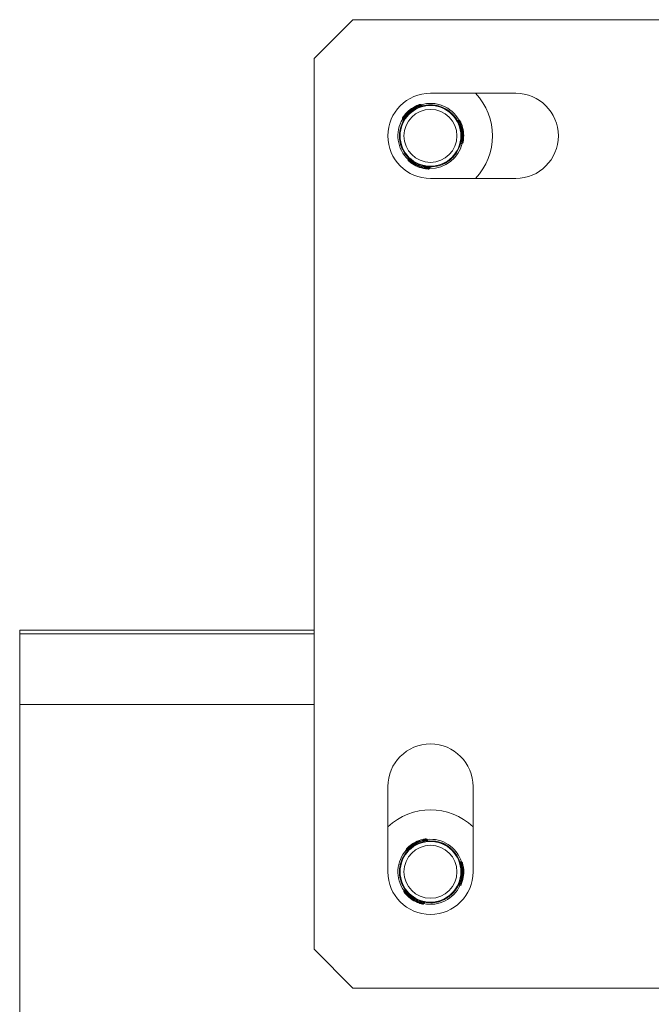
# Model space of a CAD drawing. Header units: millimetres. Extents: x -374 to 373, y -1423 to -22.
# Tile 14 of 39: x 210 to 292, y -1075 to -948. Entities that reach past the tile are written whole.
import ezdxf

# ---------------------------------------------------------------- set-up
doc = ezdxf.new("R2010")
doc.units = ezdxf.units.MM

msp = doc.modelspace()

# ---------------------------------------------------------------- linework, layer by layer
at = {"color": 7, "linetype": 'Continuous', "lineweight": 15}
for p, q in [((253.07, -947.99), (248.07, -952.99)), ((368.07, -947.99), (253.07, -947.99)), ((248.07, -952.99), (248.07, -1067.99)), ((274.07, -957.49), (263.07, -957.49)), ((261.94, -959.09), (261.84, -958.96)), ((263.86, -959.07), (263.83, -959.14)), ((264.08, -959.2), (264.11, -959.13)), ((265.03, -959.51), (265, -959.58)), ((259.47, -960.79), (259.57, -960.92)), ((265.25, -959.64), (265.22, -959.71)), ((266.77, -960.98), (266.61, -961)), ((259.07, -962.78), (259.15, -962.77)), ((259.27, -964.26), (259.35, -964.25)), ((267.01, -963.97), (267.17, -963.95)), ((260.24, -965.92), (260.18, -966.07)), ((266.06, -965.64), (266.01, -965.58)), ((262.96, -967.21), (263.02, -967.06)), ((264.88, -966.56), (264.83, -966.5)), ((263.07, -968.49), (274.07, -968.49)), ((248.07, -1026.79), (210.07, -1026.79)), ((210.07, -1027.28), (210.07, -1026.79)), ((248.07, -1027.28), (210.07, -1027.28)), ((210.07, -1036.38), (210.07, -1027.28)), ((210.07, -1036.38), (248.07, -1036.38)), ((210.07, -1036.38), (210.07, -1315.57)), ((257.57, -1046.99), (257.57, -1057.99)), ((268.57, -1057.99), (268.57, -1046.99)), ((262.7, -1053.94), (262.62, -1053.8)), ((264.59, -1054.29), (264.54, -1054.36)), ((264.78, -1054.46), (264.82, -1054.4)), ((265.65, -1054.94), (265.61, -1055.01)), ((259.95, -1055.15), (260.02, -1055.3)), ((265.84, -1055.11), (265.8, -1055.18)), ((259.18, -1057.03), (259.26, -1057.03)), ((267.08, -1056.71), (266.92, -1056.7)), ((259.1, -1058.53), (259.18, -1058.53)), ((266.76, -1059.7), (266.92, -1059.71)), ((259.74, -1060.34), (259.65, -1060.47)), ((265.51, -1061.16), (265.47, -1061.09)), ((262.17, -1062.11), (262.25, -1061.98)), ((264.17, -1061.84), (264.14, -1061.77)), ((248.07, -1067.99), (253.07, -1072.99)), ((253.07, -1072.99), (368.07, -1072.99))]:
    msp.add_line(p, q, dxfattribs=at)
at = {"color": 7, "linetype": 'Continuous', "lineweight": 0}
for p, q in [((261.42, -959.24), (261.37, -959.16)), ((262.81, -959), (262.78, -959.08)), ((259.84, -960.46), (259.79, -960.38)), ((266.05, -960.33), (266.02, -960.41)), ((259.27, -961.74), (259.35, -961.73)), ((266.87, -961.47), (266.96, -961.46)), ((266.65, -964.77), (266.6, -964.7)), ((267.14, -963.45), (267.23, -963.44)), ((259.74, -965.21), (259.82, -965.2)), ((260.63, -966.29), (260.6, -966.38)), ((262.48, -967.05), (262.45, -967.14)), ((263.88, -966.91), (263.83, -966.84)), ((260.38, -1054.9), (260.34, -1054.81)), ((262.16, -1053.99), (262.12, -1053.91)), ((263.57, -1054.02), (263.52, -1054.1)), ((259.57, -1056.05), (259.66, -1056.05)), ((266.5, -1055.94), (266.45, -1056.01)), ((267.09, -1057.21), (267.18, -1057.22)), ((259.38, -1059.54), (259.46, -1059.55)), ((266.98, -1059.21), (267.07, -1059.22)), ((260.05, -1060.77), (260, -1060.85)), ((266.25, -1060.41), (266.21, -1060.34)), ((261.73, -1061.87), (261.68, -1061.95)), ((263.13, -1061.99), (263.09, -1061.92))]:
    msp.add_line(p, q, dxfattribs=at)
at = {"color": 7, "linetype": 'Continuous', "lineweight": 0, "flags": 128}
for points in [[(261.37, -959.16), (261.36, -959.14), (261.35, -959.13), (261.35, -959.11), (261.34, -959.1), (261.34, -959.08), (261.33, -959.08), (261.33, -959.07), (261.33, -959.07)], [(261.84, -958.96), (261.84, -958.96), (261.79, -958.98), (261.7, -959.01), (261.57, -959.07), (261.42, -959.14), (261.37, -959.16), (261.37, -959.16), (261.37, -959.16)], [(261.46, -959.33), (261.46, -959.33), (261.46, -959.32), (261.46, -959.31), (261.45, -959.3), (261.45, -959.29), (261.44, -959.27), (261.43, -959.25), (261.42, -959.24)], [(259.57, -960.92), (259.57, -960.92), (259.59, -960.88), (259.64, -960.79), (259.7, -960.67), (259.8, -960.53), (259.84, -960.46), (259.84, -960.46), (259.84, -960.46)], [(259.79, -960.38), (259.77, -960.37), (259.76, -960.36), (259.74, -960.35), (259.73, -960.34), (259.72, -960.33), (259.71, -960.33), (259.71, -960.32), (259.71, -960.32)], [(259.92, -960.52), (259.92, -960.52), (259.92, -960.52), (259.91, -960.51), (259.9, -960.5), (259.89, -960.49), (259.87, -960.48), (259.86, -960.47), (259.84, -960.46)], [(266.61, -961.01), (266.61, -961), (266.63, -961.04), (266.68, -961.12), (266.76, -961.24), (266.84, -961.39), (266.87, -961.47), (266.87, -961.47), (266.87, -961.47)], [(266.78, -961.51), (266.78, -961.51), (266.79, -961.5), (266.79, -961.5), (266.81, -961.49), (266.82, -961.49), (266.84, -961.48), (266.85, -961.48), (266.87, -961.47)], [(266.96, -961.46), (266.98, -961.45), (267, -961.44), (267.02, -961.43), (267.03, -961.43), (267.04, -961.42), (267.05, -961.42), (267.05, -961.42), (267.06, -961.42)], [(267.04, -963.44), (267.04, -963.44), (267.05, -963.44), (267.06, -963.44), (267.07, -963.44), (267.08, -963.44), (267.1, -963.45), (267.12, -963.45), (267.14, -963.45)], [(267.17, -963.94), (267.17, -963.94), (267.18, -963.9), (267.19, -963.8), (267.21, -963.66), (267.23, -963.5), (267.23, -963.44), (267.23, -963.44), (267.23, -963.44)], [(267.23, -963.44), (267.25, -963.44), (267.27, -963.44), (267.29, -963.44), (267.3, -963.45), (267.32, -963.45), (267.32, -963.45), (267.33, -963.45), (267.33, -963.45)], [(260.19, -966.07), (260.19, -966.07), (260.23, -966.1), (260.3, -966.16), (260.41, -966.25), (260.55, -966.35), (260.6, -966.38), (260.6, -966.38), (260.6, -966.38)], [(260.6, -966.38), (260.58, -966.39), (260.57, -966.41), (260.56, -966.42), (260.55, -966.44), (260.55, -966.44), (260.54, -966.45), (260.54, -966.46), (260.54, -966.46)], [(260.69, -966.21), (260.69, -966.21), (260.69, -966.22), (260.68, -966.23), (260.67, -966.24), (260.66, -966.25), (260.65, -966.26), (260.64, -966.28), (260.63, -966.29)], [(262.45, -967.14), (262.44, -967.16), (262.44, -967.18), (262.44, -967.19), (262.44, -967.21), (262.44, -967.22), (262.43, -967.23), (262.43, -967.23), (262.43, -967.24)], [(262.5, -966.95), (262.5, -966.95), (262.5, -966.96), (262.49, -966.97), (262.49, -966.98), (262.49, -967), (262.49, -967.01), (262.49, -967.03), (262.48, -967.05)], [(263.01, -967.06), (263.02, -967.05), (262.97, -967.06), (262.88, -967.06), (262.74, -967.06), (262.56, -967.06), (262.48, -967.05), (262.48, -967.05), (262.48, -967.05)], [(260.03, -1055.3), (260.03, -1055.3), (260.05, -1055.26), (260.11, -1055.19), (260.2, -1055.08), (260.32, -1054.95), (260.38, -1054.9), (260.38, -1054.9), (260.38, -1054.9)], [(260.34, -1054.81), (260.32, -1054.8), (260.31, -1054.78), (260.3, -1054.77), (260.29, -1054.76), (260.28, -1054.75), (260.27, -1054.74), (260.27, -1054.74), (260.27, -1054.74)], [(260.44, -1054.97), (260.44, -1054.97), (260.44, -1054.97), (260.43, -1054.96), (260.42, -1054.95), (260.41, -1054.94), (260.4, -1054.93), (260.39, -1054.91), (260.38, -1054.9)], [(262.12, -1053.91), (262.12, -1053.89), (262.11, -1053.87), (262.11, -1053.86), (262.11, -1053.84), (262.1, -1053.83), (262.1, -1053.82), (262.1, -1053.81), (262.1, -1053.81)], [(262.62, -1053.8), (262.62, -1053.8), (262.57, -1053.81), (262.48, -1053.83), (262.34, -1053.86), (262.18, -1053.9), (262.12, -1053.91), (262.12, -1053.91), (262.12, -1053.91)], [(266.92, -1056.71), (266.92, -1056.71), (266.94, -1056.75), (266.97, -1056.84), (267.02, -1056.97), (267.07, -1057.13), (267.09, -1057.21), (267.09, -1057.21), (267.09, -1057.21)], [(266.99, -1057.23), (266.99, -1057.23), (267, -1057.23), (267.01, -1057.23), (267.02, -1057.23), (267.04, -1057.22), (267.05, -1057.22), (267.07, -1057.22), (267.09, -1057.21)], [(267.18, -1057.22), (267.2, -1057.21), (267.22, -1057.21), (267.24, -1057.21), (267.25, -1057.2), (267.27, -1057.2), (267.27, -1057.2), (267.28, -1057.2), (267.28, -1057.2)], [(266.89, -1059.18), (266.89, -1059.18), (266.89, -1059.18), (266.9, -1059.19), (266.91, -1059.19), (266.93, -1059.19), (266.94, -1059.2), (266.96, -1059.2), (266.98, -1059.21)], [(266.92, -1059.7), (266.92, -1059.7), (266.94, -1059.66), (266.97, -1059.56), (267.01, -1059.43), (267.06, -1059.27), (267.07, -1059.22), (267.07, -1059.22), (267.07, -1059.22)], [(267.07, -1059.22), (267.09, -1059.22), (267.11, -1059.23), (267.13, -1059.23), (267.14, -1059.24), (267.15, -1059.24), (267.16, -1059.24), (267.17, -1059.25), (267.17, -1059.25)], [(259.66, -1060.48), (259.66, -1060.48), (259.69, -1060.51), (259.75, -1060.59), (259.85, -1060.69), (259.96, -1060.81), (260, -1060.85), (260, -1060.85), (260, -1060.85)], [(260, -1060.85), (259.99, -1060.87), (259.97, -1060.88), (259.96, -1060.89), (259.95, -1060.9), (259.94, -1060.91), (259.93, -1060.91), (259.93, -1060.92), (259.93, -1060.92)], [(260.13, -1060.71), (260.13, -1060.71), (260.12, -1060.71), (260.11, -1060.72), (260.11, -1060.73), (260.09, -1060.74), (260.08, -1060.75), (260.07, -1060.76), (260.05, -1060.77)], [(261.68, -1061.95), (261.67, -1061.97), (261.66, -1061.98), (261.66, -1062), (261.65, -1062.01), (261.65, -1062.03), (261.65, -1062.03), (261.65, -1062.04), (261.65, -1062.04)], [(261.76, -1061.77), (261.76, -1061.78), (261.76, -1061.78), (261.76, -1061.79), (261.75, -1061.8), (261.75, -1061.82), (261.74, -1061.83), (261.73, -1061.85), (261.73, -1061.87)], [(262.25, -1061.97), (262.25, -1061.97), (262.21, -1061.97), (262.11, -1061.95), (261.98, -1061.93), (261.81, -1061.89), (261.73, -1061.87), (261.73, -1061.87), (261.73, -1061.87)]]:
    msp.add_lwpolyline(points, dxfattribs=at)
at = {"color": 7, "linetype": 'Continuous', "lineweight": 15, "flags": 128}
for points in [[(264.11, -959.13), (264.58, -959.29), (265.03, -959.51)], [(264.82, -1054.4), (265.25, -1054.64), (265.65, -1054.94)]]:
    msp.add_lwpolyline(points, dxfattribs=at)
at = {"color": 7, "linetype": 'Continuous', "lineweight": 15}
for centre in [(263.07, -962.99), (263.07, -1057.99)]:
    msp.add_circle(centre, 3.92, dxfattribs=at)
at = {"color": 7, "linetype": 'Continuous', "lineweight": 0}
for centre in [(263.07, -962.99), (263.07, -1057.99)]:
    msp.add_circle(centre, 3.42, dxfattribs=at)
at = {"color": 7, "linetype": 'Continuous', "lineweight": 15}
for centre, radius, start, end in [((263.07, -962.99), 5.5, 90, 270), ((263.07, -962.99), 8, 316.5675, 43.4325), ((274.07, -962.99), 5.5, 270, 90), ((263.07, -962.99), 4, 93.6495, 161.7605), ((262.88, -962.76), 4, 112.8478, 142.5622), ((261.76, -959.02), 0.1, 39.5953, 106.7472), ((263.07, -962.99), 4.2, 28.629, 106.781), ((263.07, -962.99), 4.2, 148.629, 226.781), ((259.55, -960.73), 0.1, 148.6629, 217.0348), ((263.07, -962.99), 4, 333.6495, 41.7605), ((259.49, -960.98), 0.1, 330.6717, 39.3738), ((266.78, -961.08), 0.1, 28.6629, 97.0348), ((263.36, -962.95), 4, 352.8478, 22.5622), ((263.07, -962.99), 4.2, 268.629, 346.781), ((267.02, -964.07), 0.1, 96.5523, 164.7356), ((267.16, -963.85), 0.1, 279.5953, 346.7472), ((263.07, -962.99), 4, 213.6495, 281.7605), ((260.28, -966.11), 0.1, 159.5953, 226.7472), ((262.95, -963.27), 4, 232.8478, 262.5622), ((262.87, -967.17), 0.1, 268.6629, 337.0348), ((263.07, -1046.99), 5.5, 0, 180), ((263.07, -1057.99), 8, 46.5675, 133.4325), ((263.07, -1057.99), 4, 82.7869, 150.8979), ((262.93, -1057.73), 4, 101.9852, 131.6995), ((262.54, -1053.85), 0.1, 28.7326, 95.8845), ((263.07, -1057.99), 4.2, 17.7664, 95.9184), ((263.07, -1057.99), 4.2, 137.7664, 215.9184), ((260.04, -1055.11), 0.1, 137.8002, 206.1722), ((259.93, -1055.35), 0.1, 319.8066, 28.514), ((263.07, -1057.99), 4, 322.7869, 30.8979), ((267.08, -1056.81), 0.1, 17.8002, 86.1722), ((263.37, -1058.01), 4, 341.9852, 11.6995), ((263.07, -1057.99), 5.5, 180, 0), ((263.07, -1057.99), 4, 202.7869, 270.8979), ((263.07, -1057.99), 4.2, 257.7664, 335.9184), ((266.75, -1059.8), 0.1, 85.6847, 153.8741), ((266.92, -1059.61), 0.1, 268.7327, 335.8845), ((259.74, -1060.53), 0.1, 148.7327, 215.8845), ((262.9, -1058.24), 4, 221.9852, 251.6995), ((262.08, -1062.06), 0.1, 257.8002, 326.1722)]:
    msp.add_arc(centre, radius, start, end, dxfattribs=at)
at = {"color": 7, "linetype": 'Continuous', "lineweight": 0}
for centre, radius, start, end in [((262.88, -962.76), 3.9, 112.8478, 142.5622), ((263.07, -962.99), 4.1, 113.588, 141.822), ((263.07, -962.99), 4.1, 353.588, 21.822), ((263.36, -962.95), 3.9, 352.8478, 22.5622), ((262.95, -963.27), 3.9, 232.8478, 262.5622), ((263.07, -962.99), 4.1, 233.588, 261.822), ((262.93, -1057.73), 3.9, 101.9852, 131.6995), ((263.07, -1057.99), 4.1, 102.7254, 130.9594), ((254.37, -1055.8), 8, 12.3646, 13.081), ((263.07, -1057.99), 4.1, 342.7254, 10.9594), ((263.37, -1058.01), 3.9, 341.9852, 11.6995), ((262.9, -1058.24), 3.9, 221.9852, 251.6995), ((263.07, -1057.99), 4.1, 222.7254, 250.9594)]:
    msp.add_arc(centre, radius, start, end, dxfattribs=at)
at = {"color": 7, "linetype": 'Continuous', "lineweight": 15}
for points, knots in [([(261.33, -959.07), (261.34, -959.06), (261.4, -959.04), (261.51, -959), (261.62, -958.96), (261.69, -958.94), (261.73, -958.92), (261.73, -958.92), (261.73, -958.93)], [0, 0, 0, 0, 0.074545, 0.299568, 0.512423, 0.71265, 0.906645, 1, 1, 1, 1]), ([(262.04, -959.13), (262.04, -959.13), (262.03, -959.13), (262.01, -959.13), (261.98, -959.12), (261.96, -959.11), (261.95, -959.09), (261.94, -959.09)], [0, 0, 0, 0, 0.084257, 0.233589, 0.541073, 0.824496, 1, 1, 1, 1]), ([(262.81, -959), (262.93, -959), (263.18, -958.99), (263.5, -959.01), (263.73, -959.05), (263.85, -959.07), (263.86, -959.07), (263.86, -959.07)], [0, 0, 0, 0, 0.227112, 0.454904, 0.667249, 0.872122, 1, 1, 1, 1]), ([(263.86, -959.07), (263.87, -959.07), (263.89, -959.08), (263.99, -959.1), (264.08, -959.12), (264.11, -959.13)], [0, 0, 0, 0, 0.395923, 0.791688, 1, 1, 1, 1]), ([(265.03, -959.51), (265.04, -959.51), (265.1, -959.55), (265.19, -959.61), (265.25, -959.64), (265.25, -959.64), (265.25, -959.64)], [0, 0, 0, 0, 0.050271, 0.452074, 0.854481, 1, 1, 1, 1]), ([(259.47, -960.67), (259.47, -960.68), (259.46, -960.68), (259.49, -960.63), (259.54, -960.55), (259.62, -960.44), (259.68, -960.36), (259.71, -960.32)], [0, 0, 0, 0, 0.106169, 0.319803, 0.544708, 0.771769, 1, 1, 1, 1]), ([(265.25, -959.64), (265.26, -959.65), (265.28, -959.66), (265.42, -959.75), (265.62, -959.91), (265.84, -960.1), (265.98, -960.26), (266.05, -960.33)], [0, 0, 0, 0, 0.204181, 0.408372, 0.612326, 0.818128, 1, 1, 1, 1]), ([(259.07, -962.78), (259.07, -962.77), (259.07, -962.74), (259.09, -962.58), (259.12, -962.33), (259.18, -962.03), (259.24, -961.83), (259.27, -961.74)], [0, 0, 0, 0, 0.2041809, 0.4083736, 0.6123263, 0.8181289, 1, 1, 1, 1]), ([(266.61, -961), (266.6, -961), (266.59, -961), (266.57, -961), (266.55, -960.99), (266.53, -960.98), (266.52, -960.97), (266.51, -960.96), (266.51, -960.96), (266.51, -960.96)], [0, 0, 0, 0, 0.0743344, 0.3240154, 0.5341949, 0.7105644, 0.8529038, 0.9588901, 1, 1, 1, 1]), ([(266.87, -961.03), (266.87, -961.03), (266.87, -961.03), (266.9, -961.08), (266.94, -961.16), (267, -961.28), (267.04, -961.37), (267.06, -961.42)], [0, 0, 0, 0, 0.106169, 0.319804, 0.544711, 0.771767, 1, 1, 1, 1]), ([(259.27, -964.26), (259.27, -964.26), (259.27, -964.25), (259.24, -964.17), (259.2, -964.01), (259.14, -963.79), (259.1, -963.54), (259.07, -963.29), (259.06, -963.07), (259.07, -962.89), (259.07, -962.79), (259.07, -962.78), (259.07, -962.78)], [0, 0, 0, 0, 0.067542, 0.172851, 0.279381, 0.387325, 0.494685, 0.600406, 0.705957, 0.81303, 0.921039, 1, 1, 1, 1]), ([(259.74, -965.21), (259.7, -965.15), (259.59, -964.98), (259.45, -964.71), (259.34, -964.45), (259.28, -964.29), (259.28, -964.27), (259.27, -964.26)], [0, 0, 0, 0, 0.12883, 0.376933, 0.595707, 0.80206, 1, 1, 1, 1]), ([(267.33, -963.45), (267.33, -963.47), (267.32, -963.53), (267.3, -963.64), (267.28, -963.75), (267.26, -963.83), (267.26, -963.87), (267.26, -963.87), (267.26, -963.87)], [0, 0, 0, 0, 0.074545, 0.299567, 0.512422, 0.712652, 0.906645, 1, 1, 1, 1]), ([(260.23, -965.81), (260.23, -965.82), (260.24, -965.82), (260.25, -965.84), (260.25, -965.87), (260.25, -965.9), (260.25, -965.91), (260.24, -965.92)], [0, 0, 0, 0, 0.084247, 0.233595, 0.541037, 0.824508, 1, 1, 1, 1]), ([(266.06, -965.64), (266.06, -965.65), (266.05, -965.65), (266, -965.72), (265.88, -965.84), (265.72, -965.99), (265.52, -966.15), (265.32, -966.3), (265.13, -966.42), (264.98, -966.51), (264.89, -966.55), (264.88, -966.56), (264.88, -966.56)], [0, 0, 0, 0, 0.067543, 0.17285, 0.279382, 0.387325, 0.494684, 0.600406, 0.705957, 0.813029, 0.92104, 1, 1, 1, 1]), ([(266.65, -964.77), (266.59, -964.88), (266.48, -965.09), (266.29, -965.36), (266.15, -965.54), (266.07, -965.63), (266.06, -965.64), (266.06, -965.64)], [0, 0, 0, 0, 0.2271135, 0.4549048, 0.6672496, 0.8721222, 1, 1, 1, 1]), ([(260.54, -966.46), (260.52, -966.45), (260.47, -966.41), (260.39, -966.34), (260.3, -966.26), (260.24, -966.21), (260.21, -966.18), (260.21, -966.18), (260.21, -966.18)], [0, 0, 0, 0, 0.074552, 0.299571, 0.51242, 0.712645, 0.906635, 1, 1, 1, 1]), ([(262.86, -967.27), (262.86, -967.27), (262.86, -967.27), (262.81, -967.27), (262.71, -967.26), (262.58, -967.25), (262.48, -967.24), (262.43, -967.24)], [0, 0, 0, 0, 0.106159, 0.319797, 0.544706, 0.771764, 1, 1, 1, 1]), ([(263.02, -967.06), (263.02, -967.05), (263.02, -967.04), (263.04, -967.03), (263.06, -967.01), (263.07, -967), (263.09, -967), (263.1, -966.99), (263.1, -966.99), (263.1, -966.99)], [0, 0, 0, 0, 0.074314, 0.324019, 0.534207, 0.71056, 0.852916, 0.958906, 1, 1, 1, 1]), ([(264.88, -966.56), (264.87, -966.56), (264.86, -966.57), (264.74, -966.62), (264.54, -966.72), (264.25, -966.82), (264.02, -966.88), (263.9, -966.91), (263.88, -966.91)], [0, 0, 0, 0, 0.1470773, 0.3513548, 0.5552988, 0.7600384, 0.971376, 1, 1, 1, 1]), ([(259.97, -1055.04), (259.97, -1055.04), (259.96, -1055.04), (260, -1055), (260.07, -1054.93), (260.16, -1054.84), (260.23, -1054.77), (260.27, -1054.74)], [0, 0, 0, 0, 0.106169, 0.319804, 0.544707, 0.771762, 1, 1, 1, 1]), ([(262.1, -1053.81), (262.12, -1053.81), (262.18, -1053.8), (262.29, -1053.78), (262.4, -1053.76), (262.48, -1053.75), (262.52, -1053.75), (262.52, -1053.75), (262.52, -1053.75)], [0, 0, 0, 0, 0.074549, 0.299572, 0.512421, 0.712652, 0.906645, 1, 1, 1, 1]), ([(262.79, -1054), (262.78, -1054), (262.78, -1054), (262.76, -1054), (262.73, -1053.99), (262.71, -1053.97), (262.7, -1053.95), (262.7, -1053.94)], [0, 0, 0, 0, 0.084265, 0.233558, 0.541041, 0.8245, 1, 1, 1, 1]), ([(263.57, -1054.02), (263.69, -1054.04), (263.93, -1054.08), (264.25, -1054.17), (264.47, -1054.24), (264.57, -1054.29), (264.58, -1054.29), (264.59, -1054.29)], [0, 0, 0, 0, 0.22711, 0.454905, 0.667249, 0.872122, 1, 1, 1, 1]), ([(264.59, -1054.29), (264.59, -1054.3), (264.61, -1054.3), (264.71, -1054.34), (264.79, -1054.38), (264.82, -1054.4)], [0, 0, 0, 0, 0.395921, 0.791685, 1, 1, 1, 1]), ([(265.65, -1054.94), (265.66, -1054.95), (265.71, -1054.99), (265.79, -1055.07), (265.84, -1055.11), (265.84, -1055.11), (265.84, -1055.11)], [0, 0, 0, 0, 0.050271, 0.452076, 0.854481, 1, 1, 1, 1]), ([(259.18, -1057.03), (259.19, -1057.02), (259.19, -1057), (259.24, -1056.83), (259.31, -1056.6), (259.43, -1056.32), (259.52, -1056.13), (259.57, -1056.05)], [0, 0, 0, 0, 0.204182, 0.408375, 0.612327, 0.818132, 1, 1, 1, 1]), ([(265.84, -1055.11), (265.85, -1055.12), (265.87, -1055.14), (265.99, -1055.26), (266.15, -1055.44), (266.33, -1055.68), (266.45, -1055.86), (266.5, -1055.94)], [0, 0, 0, 0, 0.204181, 0.408372, 0.612327, 0.818126, 1, 1, 1, 1]), ([(259.1, -1058.53), (259.1, -1058.52), (259.1, -1058.51), (259.09, -1058.43), (259.07, -1058.26), (259.06, -1058.04), (259.07, -1057.79), (259.09, -1057.54), (259.12, -1057.31), (259.16, -1057.14), (259.18, -1057.04), (259.18, -1057.03), (259.18, -1057.03)], [0, 0, 0, 0, 0.0675426, 0.172851, 0.2793808, 0.3873262, 0.4946851, 0.600408, 0.705956, 0.8130289, 0.9210395, 1, 1, 1, 1]), ([(266.92, -1056.7), (266.92, -1056.7), (266.9, -1056.7), (266.89, -1056.7), (266.86, -1056.69), (266.85, -1056.67), (266.84, -1056.66), (266.83, -1056.65), (266.83, -1056.65), (266.83, -1056.64)], [0, 0, 0, 0, 0.0743076, 0.3240093, 0.5342066, 0.7105772, 0.8528991, 0.958893, 1, 1, 1, 1]), ([(267.17, -1056.79), (267.17, -1056.79), (267.17, -1056.78), (267.19, -1056.83), (267.22, -1056.92), (267.25, -1057.05), (267.27, -1057.15), (267.28, -1057.2)], [0, 0, 0, 0, 0.106169, 0.319804, 0.54471, 0.77176, 1, 1, 1, 1]), ([(259.38, -1059.54), (259.35, -1059.48), (259.28, -1059.29), (259.19, -1058.99), (259.13, -1058.72), (259.11, -1058.56), (259.1, -1058.54), (259.1, -1058.53)], [0, 0, 0, 0, 0.128832, 0.376934, 0.595706, 0.80206, 1, 1, 1, 1]), ([(267.17, -1059.25), (267.16, -1059.26), (267.14, -1059.32), (267.11, -1059.43), (267.06, -1059.54), (267.03, -1059.61), (267.01, -1059.65), (267.02, -1059.64), (267.02, -1059.64)], [0, 0, 0, 0, 0.074548, 0.299563, 0.512422, 0.712652, 0.906645, 1, 1, 1, 1]), ([(259.93, -1060.92), (259.92, -1060.91), (259.87, -1060.86), (259.8, -1060.78), (259.73, -1060.68), (259.68, -1060.62), (259.66, -1060.58), (259.66, -1060.59), (259.66, -1060.59)], [0, 0, 0, 0, 0.074544, 0.29956, 0.512419, 0.712645, 0.906635, 1, 1, 1, 1]), ([(259.75, -1060.23), (259.75, -1060.23), (259.75, -1060.24), (259.76, -1060.26), (259.76, -1060.29), (259.76, -1060.32), (259.75, -1060.33), (259.74, -1060.33)], [0, 0, 0, 0, 0.084221, 0.233573, 0.540993, 0.824454, 1, 1, 1, 1]), ([(265.51, -1061.16), (265.51, -1061.16), (265.5, -1061.17), (265.43, -1061.22), (265.29, -1061.32), (265.11, -1061.44), (264.89, -1061.56), (264.66, -1061.66), (264.45, -1061.75), (264.28, -1061.8), (264.19, -1061.83), (264.17, -1061.84), (264.17, -1061.84)], [0, 0, 0, 0, 0.0675426, 0.1728511, 0.2793805, 0.3873244, 0.4946843, 0.6004069, 0.7059569, 0.8130294, 0.9210395, 1, 1, 1, 1]), ([(266.25, -1060.41), (266.17, -1060.51), (266.02, -1060.7), (265.79, -1060.93), (265.61, -1061.08), (265.52, -1061.15), (265.51, -1061.16), (265.51, -1061.16)], [0, 0, 0, 0, 0.227112, 0.454904, 0.667249, 0.872122, 1, 1, 1, 1]), ([(262.06, -1062.15), (262.06, -1062.15), (262.06, -1062.15), (262.01, -1062.14), (261.92, -1062.12), (261.79, -1062.09), (261.69, -1062.06), (261.65, -1062.04)], [0, 0, 0, 0, 0.106159, 0.319795, 0.544707, 0.771768, 1, 1, 1, 1]), ([(262.26, -1061.98), (262.26, -1061.97), (262.26, -1061.96), (262.28, -1061.95), (262.3, -1061.94), (262.32, -1061.93), (262.33, -1061.93), (262.34, -1061.93), (262.35, -1061.93), (262.35, -1061.93)], [0, 0, 0, 0, 0.074301, 0.324031, 0.534227, 0.71055, 0.852919, 0.958858, 1, 1, 1, 1]), ([(264.17, -1061.84), (264.17, -1061.84), (264.15, -1061.84), (264.03, -1061.88), (263.81, -1061.93), (263.51, -1061.97), (263.27, -1061.99), (263.14, -1061.99), (263.13, -1061.99)], [0, 0, 0, 0, 0.147078, 0.351354, 0.555299, 0.760038, 0.971377, 1, 1, 1, 1])]:
    msp.add_open_spline(points, degree=3, knots=knots, dxfattribs=at)
at = {"color": 7, "linetype": 'Continuous', "lineweight": 0}
for points, knots in [([(261.42, -959.24), (261.42, -959.24), (261.48, -959.22), (261.59, -959.18), (261.74, -959.13), (261.87, -959.1), (261.94, -959.09), (261.94, -959.09), (261.94, -959.09)], [0, 0, 0, 0, 0.0000683, 0.20224, 0.4271656, 0.6541969, 0.8716535, 1, 1, 1, 1]), ([(259.79, -960.38), (259.79, -960.38), (259.75, -960.43), (259.67, -960.52), (259.57, -960.65), (259.51, -960.74), (259.47, -960.79), (259.47, -960.79), (259.47, -960.79)], [0, 0, 0, 0, 0.000073, 0.224544, 0.449201, 0.674531, 0.891617, 1, 1, 1, 1]), ([(266.96, -961.46), (266.96, -961.46), (266.94, -961.4), (266.9, -961.29), (266.84, -961.14), (266.8, -961.03), (266.77, -960.98), (266.77, -960.98), (266.77, -960.98)], [0, 0, 0, 0, 0.000078, 0.2245444, 0.4492013, 0.6745315, 0.8916172, 1, 1, 1, 1]), ([(267.14, -963.45), (267.14, -963.45), (267.13, -963.5), (267.11, -963.62), (267.07, -963.78), (267.03, -963.9), (267.01, -963.97), (267.01, -963.97), (267.01, -963.97)], [0, 0, 0, 0, 0.000074, 0.202242, 0.427173, 0.65421, 0.871669, 1, 1, 1, 1]), ([(260.63, -966.29), (260.63, -966.29), (260.59, -966.26), (260.5, -966.18), (260.38, -966.07), (260.3, -965.98), (260.25, -965.92), (260.25, -965.92), (260.25, -965.92)], [0, 0, 0, 0, 0.0000717, 0.202239, 0.4271655, 0.6541987, 0.8716533, 1, 1, 1, 1]), ([(262.45, -967.14), (262.45, -967.14), (262.51, -967.15), (262.62, -967.17), (262.78, -967.19), (262.9, -967.2), (262.96, -967.21), (262.95, -967.21), (262.95, -967.21)], [0, 0, 0, 0, 0.000076, 0.22455, 0.449201, 0.674533, 0.891617, 1, 1, 1, 1]), ([(260.34, -1054.81), (260.34, -1054.81), (260.29, -1054.85), (260.2, -1054.93), (260.08, -1055.03), (259.99, -1055.11), (259.95, -1055.15), (259.95, -1055.15), (259.95, -1055.15)], [0, 0, 0, 0, 0.0000733, 0.2245454, 0.4492014, 0.6745321, 0.8916172, 1, 1, 1, 1]), ([(262.16, -1053.99), (262.16, -1053.99), (262.22, -1053.99), (262.33, -1053.97), (262.49, -1053.95), (262.62, -1053.95), (262.69, -1053.95), (262.69, -1053.95), (262.69, -1053.95)], [0, 0, 0, 0, 0.0000741, 0.2022425, 0.4271664, 0.6541951, 0.8716533, 1, 1, 1, 1]), ([(267.18, -1057.22), (267.18, -1057.22), (267.18, -1057.16), (267.15, -1057.04), (267.12, -1056.89), (267.1, -1056.77), (267.08, -1056.71), (267.08, -1056.72), (267.08, -1056.72)], [0, 0, 0, 0, 0.000076, 0.224546, 0.4492, 0.674529, 0.891617, 1, 1, 1, 1]), ([(266.98, -1059.21), (266.98, -1059.21), (266.96, -1059.26), (266.92, -1059.37), (266.85, -1059.52), (266.79, -1059.63), (266.76, -1059.69), (266.76, -1059.69), (266.76, -1059.69)], [0, 0, 0, 0, 0.000077, 0.202248, 0.427174, 0.65421, 0.871669, 1, 1, 1, 1]), ([(260.05, -1060.77), (260.05, -1060.77), (260.02, -1060.73), (259.94, -1060.64), (259.85, -1060.51), (259.78, -1060.4), (259.75, -1060.34), (259.75, -1060.34), (259.75, -1060.34)], [0, 0, 0, 0, 0.000079, 0.202238, 0.427165, 0.654196, 0.871653, 1, 1, 1, 1]), ([(261.68, -1061.95), (261.68, -1061.95), (261.73, -1061.96), (261.84, -1062.01), (262, -1062.06), (262.11, -1062.09), (262.16, -1062.11), (262.16, -1062.11), (262.16, -1062.11)], [0, 0, 0, 0, 0.000068, 0.224542, 0.449196, 0.674531, 0.891617, 1, 1, 1, 1])]:
    msp.add_open_spline(points, degree=3, knots=knots, dxfattribs=at)

doc.saveas('drawing.dxf')
